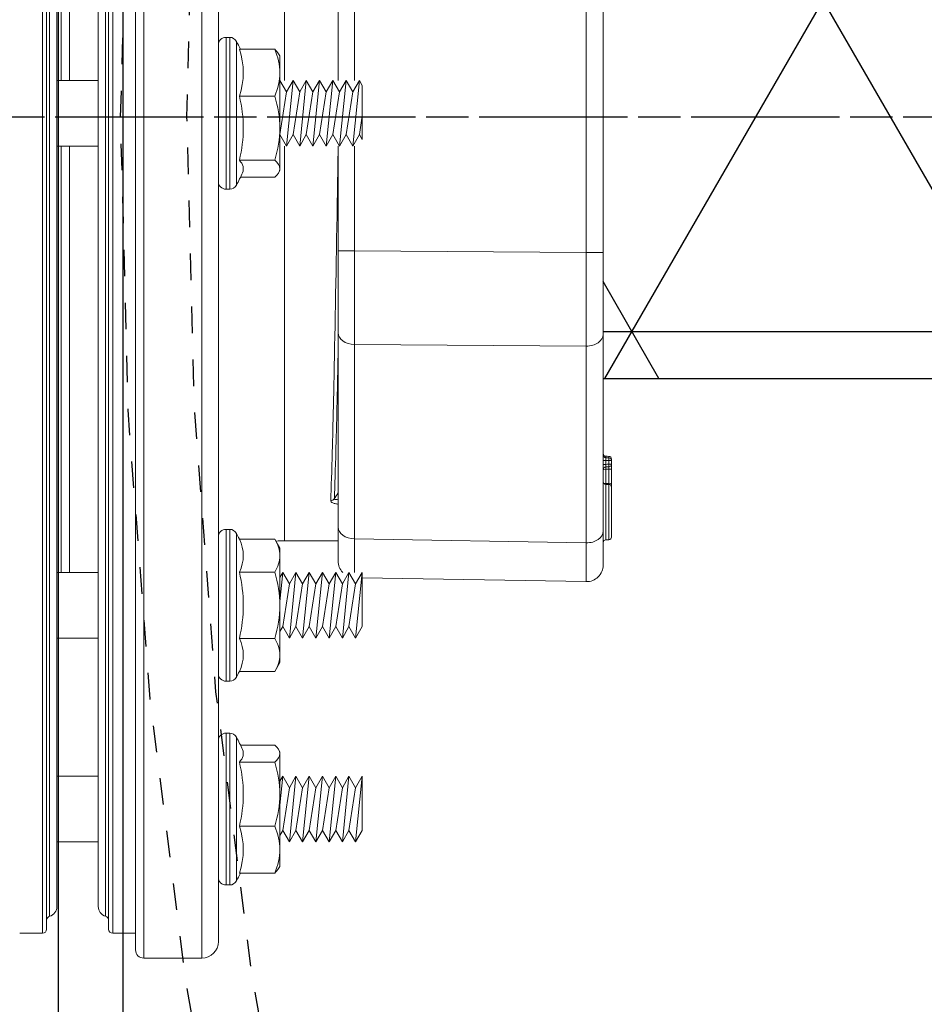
# Model space of a CAD drawing. Extents: x -174 to 90, y 3202 to 3403.
# Tile 22 of 35: x 34.08 to 37.49, y 3324.79 to 3328.5. Entities that reach past the tile are written whole.
import ezdxf

# ---------------------------------------------------------------- set-up
doc = ezdxf.new("R2010")
doc.units = 0
doc.header["$MEASUREMENT"] = 0
doc.linetypes.add('CENTER1', pattern=[0.6625, 0.5, -0.075, 0.0125, -0.075])
doc.linetypes.add('HIDDEN5', pattern=[0.05, 0.025, -0.025])
doc.layers.get('0').update_dxf_attribs({"linetype": 'CONTINUOUS'})
for name, color, linetype in [('BOARDER-TXT', 2, 'CONTINUOUS'), ('CENTERLINE', 3, 'CENTER1'), ('FRP-2-HATCH', 1, 'CONTINUOUS'), ('FRP-COLLAR', 2, 'CONTINUOUS'), ('FRP-SUMP', 2, 'CONTINUOUS'), ('GALV-2-PIPE', 3, 'CONTINUOUS'), ('TEXT', 3, 'CONTINUOUS')]:
    doc.layers.add(name, color=color, linetype=linetype)
doc.layers.add('FREEZE-LINES', color=8, linetype='CONTINUOUS', plot=False)
doc.styles.add('GM2-3$0$SIMPLEX', font='simplex.shx')
doc.dimstyles.new('GM2-3$0$DIM12', dxfattribs={"dimscale": 12, "dimtxt": 0.09375, "dimasz": 0.09375, "dimexe": 0.0625, "dimexo": 0.0625, "dimgap": 0.0625, "dimtad": 1, "dimdec": 4, "dimzin": 3, "dimdsep": 46, "dimlunit": 4, "dimtxsty": 'GM2-3$0$SIMPLEX', "dimcen": 0, "dimclrd": 3, "dimclre": 3, "dimclrt": 3, "dimadec": 0, "dimazin": 0, "dimtfac": 1, "dimtdec": 4, "dimtmove": 0, "dimatfit": 3, "dimfxl": 1, "dimfrac": 2, "dimtolj": 1, "dimtzin": 3, "dimarcsym": 0})

# ---------------------------------------------------------------- blocks, each defined once
blk = doc.blocks.new('A$C583E68AF')
at = {"linetype": 'Continuous', "lineweight": 18}
for p, q in [((-0.3906, -5.551), (-0.3906, 0.824)), ((-0.1718, -2.3635), (-0.1718, 0.824)), ((-0.1406, 0.7927), (-0.1406, -5.5198)), ((-0.4531, 0.7615), (-0.4531, -2.3635)), ((-0.0547, -2.3635), (-0.0547, 0.7302)), ((-0.0391, -5.4416), (-0.0391, 0.7146)), ((0.1949, -2.3635), (0.1949, 0.7146)), ((0.2106, 0.7302), (0.2106, -5.4573)), ((-0.0279, -5.3931), (-0.0279, 0.6661)), ((0.1838, -2.3635), (0.1838, 0.6661)), ((0, -5.3557), (0, 0.6287)), ((0.1559, 0.6287), (0.1559, -5.3557)), ((0.1089, -0.6311), (0.1089, -2.2397)), ((0.1402, -2.2399), (0.1402, -0.6312)), ((-0.7031, -0.751), (-0.7031, -2.2397)), ((-1.9051, -2.8884), (-1.9051, -1.8386)), ((-1.8415, -1.8386), (-1.8415, -2.8884)), ((-0.9665, -2.2398), (-0.9665, -1.845)), ((-0.9051, -1.845), (-0.9051, -2.2398)), ((-0.496, -2.077), (-0.496, -2.65)), ((-0.4821, -2.077), (-0.496, -2.077)), ((-0.4821, -2.077), (-0.4821, -2.3635)), ((-0.5216, -2.3635), (-0.5216, -2.0923)), ((0, -2.1135), (0, -2.1138)), ((0.1559, -2.1138), (0.1559, -2.1135)), ((-0.6806, -2.1394), (-0.6851, -2.147)), ((-0.6851, -2.147), (-0.6851, -2.2104)), ((-0.5324, -2.122), (-0.6657, -2.122)), ((-0.6851, -2.2104), (-0.6851, -2.4196)), ((-0.9961, -2.2588), (-0.9851, -2.2398)), ((-0.9961, -2.2588), (-0.9961, -2.463)), ((-0.9961, -2.463), (-0.9961, -2.2588)), ((-0.9851, -2.2398), (-0.9601, -2.4873)), ((-0.9851, -2.2398), (-0.9601, -2.2831)), ((-0.9601, -2.2831), (-0.9351, -2.2398)), ((-0.9351, -2.2398), (-0.9101, -2.4873)), ((-0.9351, -2.2398), (-0.9101, -2.2831)), ((-0.9101, -2.2831), (-0.8851, -2.2398)), ((-0.8851, -2.2398), (-0.8601, -2.4873)), ((-0.8851, -2.2398), (-0.8601, -2.2831)), ((-0.8601, -2.2831), (-0.8351, -2.2398)), ((-0.8351, -2.2398), (-0.8101, -2.4873)), ((-0.8351, -2.2398), (-0.8101, -2.2831)), ((-0.8101, -2.2831), (-0.7851, -2.2398)), ((-0.7851, -2.2398), (-0.7601, -2.4873)), ((-0.7851, -2.2398), (-0.7601, -2.2831)), ((-0.7601, -2.2831), (-0.7351, -2.2398)), ((-0.7351, -2.2398), (-0.7101, -2.4873)), ((-0.7351, -2.2398), (-0.7101, -2.2831)), ((-0.7101, -2.2831), (-0.6851, -2.2398)), ((-0.6851, -2.2398), (-0.6851, -2.2399)), ((-0.6851, -2.2398), (-0.6851, -2.2398)), ((0.1559, -2.2398), (0, -2.2398)), ((-0.9601, -2.2831), (-0.9351, -2.444)), ((-0.9101, -2.2831), (-0.8851, -2.444)), ((-0.8601, -2.2831), (-0.8351, -2.444)), ((-0.8101, -2.2831), (-0.7851, -2.444)), ((-0.7601, -2.2831), (-0.7351, -2.444)), ((-0.7101, -2.2831), (-0.6851, -2.444)), ((-0.5324, -2.2988), (-0.6657, -2.2988)), ((-0.9961, -2.3732), (-0.9851, -2.444)), ((-0.5216, -2.6347), (-0.5216, -2.3635)), ((-0.4821, -2.3635), (-0.4821, -2.65)), ((-0.4531, -2.3635), (-0.4531, -5.4885)), ((-0.1718, -5.551), (-0.1718, -2.3635)), ((-0.0547, -5.4573), (-0.0547, -2.3635)), ((0.1838, -5.3931), (0.1838, -2.3635)), ((0.1949, -5.4416), (0.1949, -2.3635)), ((-0.9961, -2.463), (-0.9851, -2.444)), ((-0.9851, -2.444), (-0.9601, -2.4873)), ((-0.9601, -2.4873), (-0.9351, -2.444)), ((-0.9351, -2.444), (-0.9101, -2.4873)), ((-0.9101, -2.4873), (-0.8851, -2.444)), ((-0.8851, -2.444), (-0.8601, -2.4873)), ((-0.8601, -2.4873), (-0.8351, -2.444)), ((-0.8351, -2.444), (-0.8101, -2.4873)), ((-0.8101, -2.4873), (-0.7851, -2.444)), ((-0.7851, -2.444), (-0.7601, -2.4873)), ((-0.7601, -2.4873), (-0.7351, -2.444)), ((-0.7351, -2.444), (-0.7101, -2.4873)), ((-0.7101, -2.4873), (-0.6851, -2.444)), ((-0.6851, -2.4196), (-0.6851, -2.5726)), ((-0.6851, -2.444), (-0.6851, -2.444)), ((-0.9665, -2.8821), (-0.9665, -2.4873)), ((-0.9051, -2.4873), (-0.9051, -2.8821)), ((-0.7031, -2.4874), (-0.7031, -3.976)), ((0, -2.4873), (0.1559, -2.4873)), ((0.1089, -2.4873), (0.1089, -4.0959)), ((0.1402, -4.0959), (0.1402, -2.4871)), ((-0.5324, -2.5403), (-0.6657, -2.5403)), ((-0.6851, -2.58), (-0.6851, -2.5726)), ((-0.6851, -2.58), (-0.6806, -2.5877)), ((-0.5365, -2.605), (-0.6657, -2.605)), ((0, -2.6132), (0, -2.6136)), ((0.1559, -2.6136), (0.1559, -2.6132)), ((-0.496, -2.65), (-0.4821, -2.65)), ((-1.9051, -2.8884), (-1.8415, -2.8884)), ((-1.9051, -3.1977), (-1.9051, -2.8884)), ((-1.8415, -2.8884), (-0.9665, -2.8821)), ((-0.9051, -2.8821), (-0.9665, -2.8821)), ((-0.9051, -2.8821), (-0.9051, -3.1914)), ((-0.9051, -3.1914), (-0.9051, -3.9247)), ((-1.9051, -3.94), (-1.9051, -3.1977)), ((-0.9665, -3.2356), (-1.8415, -3.2419)), ((-1.8415, -3.2419), (-1.8415, -3.9842)), ((-0.9665, -3.9689), (-0.9665, -3.2356)), ((-1.9363, -3.6679), (-1.9347, -3.6679)), ((-1.9363, -3.6735), (-1.9363, -3.6679)), ((-1.9363, -3.6735), (-1.9267, -3.6735)), ((-1.9267, -3.658), (-1.9268, -3.6635)), ((-1.9147, -3.6575), (-1.9146, -3.6631)), ((-1.9147, -3.6731), (-1.9051, -3.6731)), ((-1.9267, -3.6876), (-1.9363, -3.6876)), ((-1.9051, -3.688), (-1.9147, -3.688)), ((-1.9267, -3.761), (-1.9268, -3.7638)), ((-1.9145, -3.7633), (-1.9147, -3.7603)), ((-1.9083, -3.7607), (-1.9147, -3.7603)), ((-0.9051, -3.9247), (-0.9051, -4.0529)), ((-0.496, -3.9332), (-0.496, -4.5062)), ((-0.4821, -3.9332), (-0.496, -3.9332)), ((-0.4821, -4.2197), (-0.4821, -3.9332)), ((-1.9051, -4.0681), (-1.9051, -3.94)), ((-1.8415, -3.9842), (-0.9665, -3.9689)), ((-0.6657, -3.9697), (-0.6851, -4.0032)), ((-0.5324, -3.9697), (-0.6657, -3.9697)), ((-0.5216, -3.9484), (-0.5216, -4.2197)), ((-0.9051, -3.976), (-0.7031, -3.976)), ((-0.6851, -4.0032), (-0.6851, -4.0322)), ((-0.6851, -4.0322), (-0.6851, -4.2197)), ((-0.9961, -4.1159), (-1.8415, -4.1306)), ((-0.9961, -4.0959), (-0.9711, -4.1392)), ((-0.9961, -4.3001), (-0.9961, -4.0959)), ((-0.9961, -4.0959), (-0.9711, -4.3434)), ((-0.9961, -4.0959), (-0.9961, -4.3001)), ((-0.9711, -4.1392), (-0.9461, -4.0959)), ((-0.9461, -4.0959), (-0.9211, -4.1392)), ((-0.9461, -4.0959), (-0.9211, -4.3434)), ((-0.9211, -4.1392), (-0.8961, -4.0959)), ((-0.8961, -4.0959), (-0.8711, -4.1392)), ((-0.8961, -4.0959), (-0.8711, -4.3434)), ((-0.8711, -4.1392), (-0.8461, -4.0959)), ((-0.8461, -4.0959), (-0.8211, -4.1392)), ((-0.8461, -4.0959), (-0.8211, -4.3434)), ((-0.8211, -4.1392), (-0.7961, -4.0959)), ((-0.7961, -4.0959), (-0.7711, -4.1392)), ((-0.7961, -4.0959), (-0.7711, -4.3434)), ((-0.7711, -4.1392), (-0.7461, -4.0959)), ((-0.7461, -4.0959), (-0.7211, -4.1392)), ((-0.7461, -4.0959), (-0.7211, -4.3434)), ((-0.7211, -4.1392), (-0.6961, -4.0959)), ((-0.6961, -4.0959), (-0.6851, -4.115)), ((-0.6961, -4.0959), (-0.6851, -4.2049)), ((-0.5324, -4.0947), (-0.6657, -4.0947)), ((0.1559, -4.0959), (0, -4.0959)), ((-0.9711, -4.1392), (-0.9461, -4.3001)), ((-0.9211, -4.1392), (-0.8961, -4.3001)), ((-0.8711, -4.1392), (-0.8461, -4.3001)), ((-0.8211, -4.1392), (-0.7961, -4.3001)), ((-0.7711, -4.1392), (-0.7461, -4.3001)), ((-0.7211, -4.1392), (-0.6961, -4.3001)), ((-0.6851, -4.2197), (-0.6851, -4.4072)), ((-0.5216, -4.2197), (-0.5216, -4.4909)), ((-0.4821, -4.5062), (-0.4821, -4.2197)), ((-0.9961, -4.3001), (-0.9711, -4.3434)), ((-0.9711, -4.3434), (-0.9461, -4.3001)), ((-0.9461, -4.3001), (-0.9211, -4.3434)), ((-0.9211, -4.3434), (-0.8961, -4.3001)), ((-0.8961, -4.3001), (-0.8711, -4.3434)), ((-0.8711, -4.3434), (-0.8461, -4.3001)), ((-0.8461, -4.3001), (-0.8211, -4.3434)), ((-0.8211, -4.3434), (-0.7961, -4.3001)), ((-0.7961, -4.3001), (-0.7711, -4.3434)), ((-0.7711, -4.3434), (-0.7461, -4.3001)), ((-0.7461, -4.3001), (-0.7211, -4.3434)), ((-0.7211, -4.3434), (-0.6961, -4.3001)), ((-0.6961, -4.3001), (-0.6851, -4.3192)), ((-0.5324, -4.3447), (-0.6657, -4.3447)), ((0, -4.3434), (0.1559, -4.3434)), ((-0.6851, -4.4362), (-0.6851, -4.4072)), ((-0.6851, -4.4362), (-0.6657, -4.4697)), ((-0.5324, -4.4697), (-0.6657, -4.4697)), ((-0.496, -4.5062), (-0.4821, -4.5062)), ((-0.5216, -4.7173), (-0.5216, -4.9885)), ((-0.496, -5.275), (-0.496, -4.702)), ((-0.4821, -4.702), (-0.496, -4.702)), ((-0.4821, -4.9885), (-0.4821, -4.702)), ((-0.5365, -4.747), (-0.6657, -4.747)), ((-0.6806, -4.7644), (-0.6851, -4.772)), ((-0.6851, -4.7794), (-0.6851, -4.772)), ((-0.6851, -4.7794), (-0.6851, -4.9325)), ((-0.5324, -4.8117), (-0.6657, -4.8117)), ((-0.9961, -4.8648), (-0.9711, -4.9081)), ((-0.9961, -4.8648), (-0.9961, -5.069)), ((-0.9961, -5.069), (-0.9961, -4.8648)), ((-0.9961, -4.8648), (-0.9711, -5.1123)), ((-0.9711, -4.9081), (-0.9461, -4.8648)), ((-0.9461, -4.8648), (-0.9211, -4.9081)), ((-0.9461, -4.8648), (-0.9211, -5.1123)), ((-0.9211, -4.9081), (-0.8961, -4.8648)), ((-0.8961, -4.8648), (-0.8711, -4.9081)), ((-0.8961, -4.8648), (-0.8711, -5.1123)), ((-0.8711, -4.9081), (-0.8461, -4.8648)), ((-0.8461, -4.8648), (-0.8211, -4.9081)), ((-0.8461, -4.8648), (-0.8211, -5.1123)), ((-0.8211, -4.9081), (-0.7961, -4.8648)), ((-0.7961, -4.8648), (-0.7711, -4.9081)), ((-0.7961, -4.8648), (-0.7711, -5.1123)), ((-0.7711, -4.9081), (-0.7461, -4.8648)), ((-0.7461, -4.8648), (-0.7211, -4.9081)), ((-0.7461, -4.8648), (-0.7211, -5.1123)), ((-0.7211, -4.9081), (-0.6961, -4.8648)), ((-0.6961, -4.8648), (-0.6851, -4.8838)), ((-0.6961, -4.8648), (-0.6851, -4.9738)), ((0.1559, -4.8648), (0, -4.8648)), ((-0.9711, -4.9081), (-0.9461, -5.069)), ((-0.9211, -4.9081), (-0.8961, -5.069)), ((-0.8711, -4.9081), (-0.8461, -5.069)), ((-0.8211, -4.9081), (-0.7961, -5.069)), ((-0.7711, -4.9081), (-0.7461, -5.069)), ((-0.7211, -4.9081), (-0.6961, -5.069)), ((-0.6851, -4.9325), (-0.6851, -5.1416)), ((-0.5216, -4.9885), (-0.5216, -5.2597)), ((-0.4821, -5.275), (-0.4821, -4.9885)), ((-0.9961, -5.069), (-0.9711, -5.1123)), ((-0.9711, -5.1123), (-0.9461, -5.069)), ((-0.9461, -5.069), (-0.9211, -5.1123)), ((-0.9211, -5.1123), (-0.8961, -5.069)), ((-0.8961, -5.069), (-0.8711, -5.1123)), ((-0.8711, -5.1123), (-0.8461, -5.069)), ((-0.8461, -5.069), (-0.8211, -5.1123)), ((-0.8211, -5.1123), (-0.7961, -5.069)), ((-0.7961, -5.069), (-0.7711, -5.1123)), ((-0.7711, -5.1123), (-0.7461, -5.069)), ((-0.7461, -5.069), (-0.7211, -5.1123)), ((-0.7211, -5.1123), (-0.6961, -5.069)), ((-0.6961, -5.069), (-0.6851, -5.088)), ((-0.5324, -5.0532), (-0.6657, -5.0532)), ((0, -5.1123), (0.1559, -5.1123)), ((-0.6851, -5.1416), (-0.6851, -5.205)), ((-0.6851, -5.205), (-0.6806, -5.2127)), ((-0.5324, -5.23), (-0.6657, -5.23)), ((-0.496, -5.275), (-0.4821, -5.275)), ((-0.1406, -5.4573), (-0.0547, -5.4573)), ((0.2106, -5.4573), (0.2964, -5.4573)), ((-0.3906, -5.551), (-0.1718, -5.551))]:
    blk.add_line(p, q, dxfattribs=at)
for centre, radius, start, end in [((-0.496, -2.106), 0.029, 90, 151.7483), ((-0.4821, -2.106), 0.029, 0, 90), ((-0.0168, -2.3635), 0.573, 151.7483, 155.0757), ((-0.0168, -2.3635), 0.573, 203.027, 208.2517), ((-0.496, -2.621), 0.029, 208.2517, 270), ((-0.4821, -2.621), 0.029, 270, 0), ((-1.9263, -3.6679), 0.01, 91.9858, 180), ((-1.9151, -3.6475), 0.01, 271.9858, 0), ((-1.9151, -3.6531), 0.01, 271.9858, 0), ((-1.9151, -3.708), 0.01, 0, 87.9858), ((-0.496, -3.9622), 0.029, 90, 151.7483), ((-0.4821, -3.9622), 0.029, 0, 90), ((-0.0168, -4.2197), 0.573, 151.7483, 154.1328), ((-1.8426, -4.0681), 0.0625, 180, 271), ((-0.9676, -4.0529), 0.0625, 316.436, 0), ((-0.0168, -4.2197), 0.5305, 166.3725, 193.6275), ((-0.0168, -4.2197), 0.573, 205.8672, 208.2517), ((-0.496, -4.4772), 0.029, 208.2517, 270), ((-0.4821, -4.4772), 0.029, 270, 0), ((-0.0168, -4.9885), 0.573, 151.7483, 156.973), ((-0.496, -4.731), 0.029, 90, 151.7483), ((-0.4821, -4.731), 0.029, 0, 90), ((-0.0168, -4.9885), 0.573, 204.9243, 208.2517), ((-0.496, -5.246), 0.029, 208.2517, 270), ((-0.4821, -5.246), 0.029, 270, 0), ((-0.0391, -5.3557), 0.0391, 286.6015, 0), ((0.1949, -5.3557), 0.0391, 180, 253.3985), ((-0.0547, -5.4416), 0.0156, 270, 0), ((0.2106, -5.4416), 0.0156, 180, 270), ((-0.3906, -5.4885), 0.0625, 180, 270), ((-0.1718, -5.5198), 0.0312, 270, 0)]:
    blk.add_arc(centre, radius, start, end, dxfattribs=at)
at = {"linetype": 'Continuous', "lineweight": 18, "extrusion": (0, 0, -1)}
for centre, radius, start, end in [((1.9263, -3.6735), 0.01, 360, 88.0142), ((1.9263, -3.6876), 0.01, 272.0142, 0), ((0.7031, -4.226), 0.25, 90, 97.4601), ((0.0234, -5.4081), 0.0156, 0, 73.3985), ((-0.1793, -5.4081), 0.0156, 106.6015, 180)]:
    blk.add_arc(centre, radius, start, end, dxfattribs=at)
at = {"linetype": 'Continuous', "lineweight": 18}
for centre, major_axis, ratio, start_param, end_param in [((-0.0168, -2.2104), (-0.5305, 0), 0.707107, 6.04534, 6.52103), ((-0.0168, -2.4196), (0.5305, 0), 0.965926, 2.903748, 3.379438), ((-0.0168, -2.5726), (0.5305, 0), 0.258819, 2.903748, 3.251159), ((-1.8426, -2.8883), (-0.0005, 0.5), 0.002181, 3.927005, 4.712277), ((-0.9676, -2.882), (-0.0005, 0.5), 0.002181, 3.927005, 4.712277), ((-0.9676, -3.1914), (-0.0625, 0), 0.707107, 1.58825, 3.141593), ((-1.8426, -3.1977), (-0.0625, 0), 0.707107, 0, 1.58825), ((-1.9263, -3.6735), (-0.00035, 0.00999), 0.034893, 0, 1.569587), ((-1.9263, -3.7046), (0.01, 0), 0.149508, 3.141593, 4.677431), ((-1.9263, -3.6876), (0.00035, 0.00999), 0.034892, 1.572023, 3.141593), ((-1.9151, -3.708), (-0.00035, -0.00999), 0.03002, 1.721924, 3.141593), ((-1.9151, -3.708), (-0.01, 0), 0.149508, 3.141593, 4.677431), ((-1.9263, -3.7595), (0.01, 0), 0.149508, 3.141593, 4.677431), ((-1.9263, -3.7737), (-0.01, 0), 0.999995, 4.74607, 6.283174), ((-1.9151, -3.7533), (0.01, 0), 0.999999, 4.746076, 6.278231), ((-0.8772, -3.8111), (0.0156, 0.0006), 0.906378, 3.629981, 4.677234), ((-0.9676, -3.9247), (-0.0625, 0), 0.707107, 1.58825, 3.141593), ((-1.9263, -3.9623), (0.01, 0), 0.999985, 3.145494, 4.677103), ((-1.9151, -3.9827), (0.01, 0), 1, 6.283164, 7.818764), ((-1.8426, -3.94), (-0.0625, 0), 0.707107, 0, 1.58825), ((-0.9676, -3.6153), (-0.0011, 0.5001), 0.000903, 3.421191, 3.926878), ((-0.0168, -4.0322), (-0.5305, 0), 0.5, 6.04534, 6.52103), ((-1.8426, -3.6306), (-0.0011, 0.5001), 0.000903, 3.141606, 3.926878), ((-0.0168, -4.4072), (0.5305, 0), 0.5, 2.903748, 3.379438), ((-0.0168, -4.7794), (-0.5305, 0), 0.258819, 6.173619, 6.52103), ((-0.0168, -4.9325), (-0.5305, 0), 0.965926, 6.04534, 6.52103), ((-0.0168, -5.1416), (0.5305, 0), 0.707107, 2.903748, 3.379438)]:
    blk.add_ellipse(centre, major_axis=major_axis, ratio=ratio, start_param=start_param, end_param=end_param, dxfattribs=at)
for points, degree in [([(-0.6657, -2.122), (-0.6775, -2.1508), (-0.6851, -2.1805), (-0.6851, -2.2104)], 3), ([(-0.6806, -2.1394), (-0.6772, -2.1335), (-0.6721, -2.1278), (-0.6657, -2.122)], 3), ([(-0.6851, -2.2104), (-0.6851, -2.2404), (-0.6774, -2.2702), (-0.6657, -2.2988)], 3), ([(-0.6657, -2.2988), (-0.6775, -2.3383), (-0.6851, -2.3784), (-0.6851, -2.4196)], 3), ([(-0.6851, -2.4196), (-0.6851, -2.4605), (-0.6775, -2.5009), (-0.6657, -2.5403)], 3), ([(-0.6657, -2.5403), (-0.6775, -2.5509), (-0.6851, -2.5616), (-0.6851, -2.5726)], 3), ([(-0.6851, -2.5726), (-0.6851, -2.5836), (-0.6775, -2.5944), (-0.6657, -2.605)], 3), ([(-1.9363, -3.6876), (-1.9363, -3.6829), (-1.9363, -3.6782), (-1.9363, -3.6735)], 3), ([(-1.9267, -3.658), (-1.9227, -3.6578), (-1.9187, -3.6577), (-1.9147, -3.6575)], 3), ([(-1.9267, -3.6635), (-1.9227, -3.6633), (-1.9187, -3.6632), (-1.9147, -3.6631)], 3), ([(-1.9147, -3.6731), (-1.9187, -3.6732), (-1.9227, -3.6733), (-1.9267, -3.6735)], 3), ([(-1.9267, -3.6735), (-1.9267, -3.6782), (-1.9267, -3.6829), (-1.9267, -3.6876)], 3), ([(-1.9147, -3.688), (-1.9147, -3.683), (-1.9147, -3.6781), (-1.9147, -3.6731)], 3), ([(-1.9267, -3.6876), (-1.9227, -3.6878), (-1.9187, -3.6879), (-1.9147, -3.688)], 3), ([(-1.9147, -3.698), (-1.9187, -3.6979), (-1.9227, -3.6978), (-1.9267, -3.6976)], 3), ([(-1.9267, -3.7061), (-1.9267, -3.7244), (-1.9267, -3.7427), (-1.9267, -3.761)], 3), ([(-1.9147, -3.7065), (-1.9187, -3.7064), (-1.9227, -3.7063), (-1.9267, -3.7061)], 3), ([(-1.9147, -3.7603), (-1.9147, -3.7423), (-1.9147, -3.7244), (-1.9147, -3.7065)], 3), ([(-1.9146, -3.7633), (-1.9267, -3.7637)], 1), ([(-0.9051, -3.7957), (-0.9003, -3.8032), (-0.8955, -3.8108), (-0.8908, -3.8183)], 3), ([(-1.9267, -3.9723), (-1.9146, -3.9727)], 1), ([(-0.6657, -3.9697), (-0.6775, -3.9901), (-0.6851, -4.0109), (-0.6851, -4.0322)], 3), ([(-0.6851, -4.0322), (-0.6851, -4.0534), (-0.6775, -4.0743), (-0.6657, -4.0947)], 3), ([(-0.6657, -4.0947), (-0.6775, -4.1354), (-0.6851, -4.1774), (-0.6851, -4.2197)], 3), ([(-0.6851, -4.2197), (-0.6851, -4.262), (-0.6774, -4.3042), (-0.6657, -4.3447)], 3), ([(-0.6657, -4.3447), (-0.6775, -4.3651), (-0.6851, -4.3859), (-0.6851, -4.4072)], 3), ([(-0.6851, -4.4072), (-0.6851, -4.4284), (-0.6775, -4.4493), (-0.6657, -4.4697)], 3), ([(-0.6657, -4.747), (-0.6775, -4.7576), (-0.6851, -4.7684), (-0.6851, -4.7794)], 3), ([(-0.6851, -4.7794), (-0.6851, -4.7904), (-0.6775, -4.8012), (-0.6657, -4.8117)], 3), ([(-0.6657, -4.8117), (-0.6775, -4.8513), (-0.6851, -4.8913), (-0.6851, -4.9325)], 3), ([(-0.6851, -4.9325), (-0.6851, -4.9735), (-0.6775, -5.0138), (-0.6657, -5.0532)], 3), ([(-0.6657, -5.0532), (-0.6775, -5.082), (-0.6851, -5.1117), (-0.6851, -5.1416)], 3), ([(-0.6851, -5.1416), (-0.6851, -5.1715), (-0.6774, -5.2014), (-0.6657, -5.23)], 3), ([(-0.6657, -5.23), (-0.6721, -5.2243), (-0.6773, -5.2185), (-0.6806, -5.2126)], 3)]:
    blk.add_open_spline(points, degree=degree, dxfattribs=at)
for points, knots in [([(-0.9051, -2.501), (-0.9037, -2.585), (-0.9022, -2.6688), (-0.897, -2.9822), (-0.8929, -3.2027), (-0.8871, -3.4802), (-0.8851, -3.5654), (-0.8811, -3.7117), (-0.8792, -3.7741), (-0.8772, -3.8253)], [0, 0, 0, 0, 0.148937, 0.148937, 0.574468, 0.574468, 0.787234, 0.787234, 1, 1, 1, 1]), ([(-0.8908, -3.8183), (-0.8927, -3.7679), (-0.8946, -3.7065), (-0.8986, -3.5629), (-0.9006, -3.4795), (-0.9033, -3.3481), (-0.9042, -3.3057), (-0.9051, -3.2618)], [0, 0, 0, 0, 0.408423, 0.408423, 0.816846, 0.816846, 1, 1, 1, 1]), ([(-1.9147, -3.6631), (-1.9147, -3.6631), (-1.9146, -3.6633), (-1.9146, -3.664), (-1.9146, -3.6645), (-1.9146, -3.6659), (-1.9146, -3.6668), (-1.9146, -3.6687), (-1.9146, -3.6698), (-1.9147, -3.6716), (-1.9147, -3.6723), (-1.9147, -3.6731)], [0, 0, 0, 0, 0.215129, 0.215129, 0.430072, 0.430072, 0.644811, 0.644811, 0.859592, 0.859592, 1, 1, 1, 1]), ([(-1.9363, -3.6876), (-1.9363, -3.6876), (-1.9363, -3.6876), (-1.9363, -3.6878), (-1.9363, -3.6884), (-1.9363, -3.6902), (-1.9363, -3.6914), (-1.9363, -3.6944), (-1.9363, -3.6963), (-1.9363, -3.7002), (-1.9363, -3.7024), (-1.9363, -3.7046)], [0, 0, 0, 0, 0.049805, 0.049805, 0.287272, 0.287272, 0.524768, 0.524768, 0.762389, 0.762389, 1, 1, 1, 1]), ([(-1.9363, -3.7595), (-1.9363, -3.7529), (-1.9363, -3.7463), (-1.9363, -3.728), (-1.9363, -3.7163), (-1.9363, -3.7046)], [0, 0, 0, 0, 0.360265, 0.360265, 1, 1, 1, 1]), ([(-1.9267, -3.6976), (-1.9267, -3.6976), (-1.9267, -3.6976), (-1.9267, -3.6977), (-1.9267, -3.698), (-1.9268, -3.6989), (-1.9268, -3.6995), (-1.9268, -3.701), (-1.9268, -3.7019), (-1.9267, -3.7039), (-1.9267, -3.705), (-1.9267, -3.7061)], [0, 0, 0, 0, 0.049841, 0.049841, 0.287351, 0.287351, 0.524752, 0.524752, 0.762297, 0.762297, 1, 1, 1, 1]), ([(-1.9147, -3.688), (-1.9147, -3.6892), (-1.9146, -3.6903), (-1.9146, -3.6924), (-1.9146, -3.6934), (-1.9146, -3.6952), (-1.9146, -3.6959), (-1.9146, -3.6971), (-1.9146, -3.6976), (-1.9147, -3.698), (-1.9147, -3.698), (-1.9147, -3.698)], [0, 0, 0, 0, 0.215131, 0.215131, 0.430074, 0.430074, 0.64481, 0.64481, 0.859588, 0.859588, 1, 1, 1, 1]), ([(-1.9363, -3.7736), (-1.9363, -3.7725), (-1.9363, -3.7712), (-1.9363, -3.7679), (-1.9363, -3.7656), (-1.9363, -3.7621), (-1.9363, -3.7608), (-1.9363, -3.7595)], [0, 0, 0, 0, 0.280633, 0.280633, 0.737279, 0.737279, 1, 1, 1, 1]), ([(-1.9363, -3.9623), (-1.9363, -3.9623), (-1.9363, -3.9622), (-1.9363, -3.9613), (-1.9363, -3.9599), (-1.9363, -3.9548), (-1.9363, -3.9512), (-1.9363, -3.9408), (-1.9363, -3.9333), (-1.9363, -3.9143), (-1.9363, -3.9018), (-1.9363, -3.8721), (-1.9363, -3.8542), (-1.9363, -3.8271), (-1.9363, -3.8172), (-1.9363, -3.8008), (-1.9363, -3.7938), (-1.9363, -3.784), (-1.9363, -3.7805), (-1.9363, -3.7756), (-1.9363, -3.7741), (-1.9363, -3.7737), (-1.9363, -3.7737), (-1.9363, -3.7737)], [0, 0, 0, 0, 0.028827, 0.028827, 0.100222, 0.100222, 0.171982, 0.171982, 0.277238, 0.277238, 0.428331, 0.428331, 0.635073, 0.635073, 0.754937, 0.754937, 0.854957, 0.854957, 0.922742, 0.922742, 0.991215, 0.991215, 1, 1, 1, 1]), ([(-1.9267, -3.761), (-1.9254, -3.7609), (-1.9241, -3.7608), (-1.9201, -3.7606), (-1.9174, -3.7604), (-1.9147, -3.7603)], [0, 0, 0, 0, 0.32112, 0.32112, 1, 1, 1, 1]), ([(-1.9266, -3.7637), (-1.9266, -3.7637), (-1.9266, -3.7637), (-1.9266, -3.7642), (-1.9267, -3.766), (-1.9267, -3.772), (-1.9267, -3.776), (-1.9267, -3.7873), (-1.9267, -3.7952), (-1.9267, -3.8134), (-1.9267, -3.8243), (-1.9267, -3.8536), (-1.9267, -3.8727), (-1.9267, -3.9046), (-1.9267, -3.9181), (-1.9267, -3.939), (-1.9267, -3.9473), (-1.9267, -3.9591), (-1.9267, -3.9635), (-1.9267, -3.9694), (-1.9267, -3.9712), (-1.9267, -3.9721), (-1.9267, -3.9722), (-1.9267, -3.9723)], [0, 0, 0, 0, 0.011435, 0.011435, 0.086098, 0.086098, 0.157887, 0.157887, 0.258489, 0.258489, 0.376567, 0.376567, 0.573485, 0.573485, 0.719954, 0.719954, 0.824959, 0.824959, 0.900855, 0.900855, 0.976116, 0.976116, 1, 1, 1, 1]), ([(-1.9147, -3.9726), (-1.9147, -3.9725), (-1.9147, -3.9698), (-1.9147, -3.9479), (-1.9147, -3.9161), (-1.9147, -3.8539), (-1.9147, -3.8212), (-1.9147, -3.7822), (-1.9147, -3.771), (-1.9147, -3.7643), (-1.9147, -3.7634), (-1.9147, -3.7634)], [0, 0, 0, 0, 0.119936, 0.119936, 0.447512, 0.447512, 0.775088, 0.775088, 0.938876, 0.938876, 1, 1, 1, 1]), ([(-0.905, -3.8198), (-0.9028, -3.8203), (-0.9007, -3.8206), (-0.8966, -3.8209), (-0.8947, -3.8209), (-0.8925, -3.8204), (-0.8919, -3.8201), (-0.8912, -3.8196), (-0.8911, -3.8194), (-0.8908, -3.8189), (-0.8908, -3.8186), (-0.8908, -3.8183)], [0, 0, 0, 0, 0.320356, 0.320356, 0.652889, 0.652889, 0.821198, 0.821198, 0.904308, 0.904308, 1, 1, 1, 1]), ([(-0.8772, -3.8253), (-0.8772, -3.8259), (-0.8773, -3.8265), (-0.8781, -3.8286), (-0.8794, -3.8301), (-0.8834, -3.833), (-0.8865, -3.8343), (-0.8937, -3.8365), (-0.898, -3.8373), (-0.9033, -3.8379), (-0.9042, -3.838), (-0.905, -3.8381)], [0, 0, 0, 0, 0.096821, 0.096821, 0.342602, 0.342602, 0.631271, 0.631271, 0.942302, 0.942302, 1, 1, 1, 1])]:
    blk.add_open_spline(points, degree=3, knots=knots, dxfattribs=at)
blk = doc.blocks.new('A$C0CB26CEE')
at = {"layer": 'FRP-2-HATCH', "linetype": 'Continuous'}
h = blk.add_hatch(dxfattribs=at)
h.set_pattern_fill('NET3', color=256, scale=10, style=0)
h.set_pattern_definition([(6e-15, (44.3273, -2881.4234), (0, 1.25), []), (60, (44.3273, -2881.4234), (-1.08253175, 0.625), []), (120, (44.3273, -2881.4234), (-1.08253175, -0.625), [])])
h.paths.add_polyline_path([(1.057, 5.8067), (1.057, 3.8067), (5.4882, 3.8067), (5.4882, 5.8067)])
at = {"layer": 'GALV-2-PIPE'}
blk.add_line((1.057, 3.8067), (5.4927, 3.8067), dxfattribs=at)
at = {"layer": 'GALV-2-PIPE', "xscale": -1, "rotation": 359.9999999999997}
blk.add_blockref('A$C583E68AF', (-0.848, 7.1702), dxfattribs=at)

msp = doc.modelspace()

# ---------------------------------------------------------------- linework, layer by layer
at = {"layer": 'CENTERLINE'}
msp.add_line((89.17297, 3328.13499), (32.32049, 3328.13499), dxfattribs=at)
at = {"layer": 'FREEZE-LINES', "color": 8, "linetype": 'CENTER1'}
msp.add_line((89.91369, 3328.13499), (-42.08631, 3328.13499), dxfattribs=at)
at = {"layer": 'FRP-COLLAR', "color": 7, "linetype": 'HIDDEN5'}
for radius in [21.45312, 21.20312]:
    msp.add_circle((55.91369, 3328.13499), radius, dxfattribs=at)
at = {"layer": 'FRP-SUMP', "linetype": 'Continuous'}
for points in [[(34.22541, 3337.11856), (46.93011, 3349.82326), (64.89726, 3349.82326), (77.60196, 3337.11856), (77.60196, 3319.15141), (64.89726, 3306.44671), (46.93011, 3306.44671), (34.22541, 3319.15141)], [(34.47013, 3337.0172), (47.03148, 3349.57854), (64.7959, 3349.57854), (77.35724, 3337.0172), (77.35724, 3319.25278), (64.7959, 3306.69143), (47.03148, 3306.69143), (34.47013, 3319.25278)]]:
    msp.add_lwpolyline(points, close=True, dxfattribs=at)

# ---------------------------------------------------------------- block references
at = {"layer": 'BOARDER-TXT'}
msp.add_blockref('A$C0CB26CEE', (35.22404, 3323.34353), dxfattribs=at)

# ---------------------------------------------------------------- leaders
at = {"layer": 'TEXT'}
for points in [[(53.81699, 3329.81274), (30.47728, 3310.0259), (27.88763, 3310.0259)], [(53.6375, 3327.29042), (32.75907, 3306.16556), (27.96918, 3306.16556)], [(45.20015, 3327.14354), (30.47728, 3310.0259), (27.88763, 3310.0259)]]:
    msp.add_leader(points, dimstyle='GM2-3$0$DIM12', dxfattribs=at)

doc.saveas('drawing.dxf')
